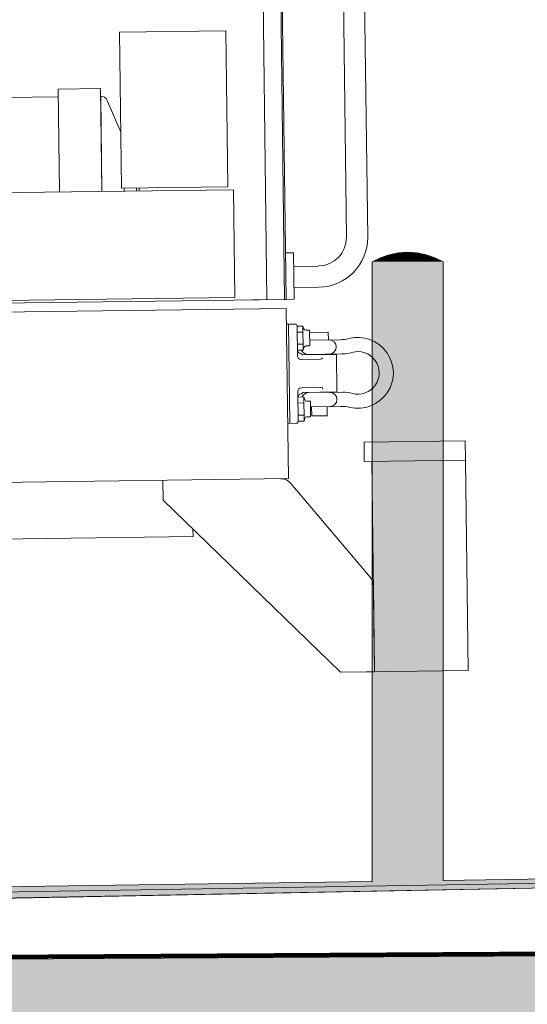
# Model space of a CAD drawing. Header units: metres. Extents: x -52 to 321, y -8 to 26.
# Tile 203 of 256: x 293.236 to 293.951, y -0.224 to 1.163. Entities that reach past the tile are written whole.
import ezdxf

# ---------------------------------------------------------------- set-up
doc = ezdxf.new("R2010")
doc.units = ezdxf.units.M
doc.header["$MEASUREMENT"] = 0
for name, color, linetype in [('60 Auffüllung gesamt', 7, 'Continuous'), ('60 Ausstattung außen', 7, 'Continuous'), ('60 Gelände 2D Übersicht', 7, 'Continuous'), ('90 Allgemein Beschriftung', 7, 'Continuous'), ('94 Genehmigungsplanung Bemaßung', 7, 'Continuous')]:
    doc.layers.add(name, color=color, linetype=linetype)
doc.styles.add('ERSTELLTER_STIL_2', font='arial.ttf')
doc.dimstyles.new('ERSTELLTER_STIL__3', dxfattribs={"dimtxt": 0.25, "dimasz": 0.19, "dimexe": 0.18, "dimexo": 0.1, "dimgap": 0, "dimtad": 1, "dimzin": 0, "dimdsep": 46, "dimtxsty": 'ERSTELLTER_STIL_2', "dimblk": 'ARROWHEAD_6', "dimblk1": 'ARROWHEAD_6', "dimblk2": 'ARROWHEAD_6', "dimcen": 0.09, "dimclrd": 7, "dimclre": 7, "dimclrt": 7, "dimazin": 0, "dimtfac": 1, "dimtdec": 4, "dimtmove": 0, "dimatfit": 3, "dimfxl": 1, "dimtolj": 1, "dimtzin": 0, "dimarcsym": 0})
doc.dimstyles.new('ERSTELLTER_STIL__4', dxfattribs={"dimtxt": 0.18, "dimasz": 0.3648, "dimexe": 0.18, "dimexo": 0.0625, "dimgap": 0, "dimtad": 0, "dimtih": 1, "dimtoh": 1, "dimdec": 4, "dimzin": 0, "dimdsep": 46, "dimcen": 0.09, "dimadec": 0, "dimazin": 0, "dimtfac": 1, "dimtdec": 4, "dimtmove": 0, "dimatfit": 3, "dimldrblk": 'ARROWHEAD_5', "dimfxl": 1, "dimtolj": 1, "dimtzin": 0, "dimarcsym": 0})

# ---------------------------------------------------------------- blocks, each defined once
blk = doc.blocks.new('*D56', base_point=(33626.1154, -0.0027))
at = {"layer": '94 Genehmigungsplanung Bemaßung', "color": 7, "linetype": 'Continuous', "lineweight": 13}
for p, q in [((294.5046, 2.8619), (294.5046, 3.0119)), ((294.6046, 2.7619), (294.4046, 2.9619)), ((294.6921, 2.8619), (294.3171, 2.8619)), ((294.5046, -0.0381), (294.5046, 2.8619)), ((294.4046, 0.0619), (294.6046, -0.1381)), ((294.6921, -0.0381), (294.3171, -0.0381)), ((294.5046, -0.1881), (294.5046, -0.0381))]:
    blk.add_line(p, q, dxfattribs=at)
at = {"layer": '94 Genehmigungsplanung Bemaßung', "color": 7, "lineweight": 13, "insert": (294.4546, 1.0783), "char_height": 0.25, "attachment_point": 7, "rotation": 90, "style": 'ERSTELLTER_STIL_2'}
blk.add_mtext('\\A1;{\\pql;\\fArial|b0|i0|c0|p0;\\W1.000000;2,90}', dxfattribs=at)
blk = doc.blocks.new('ARROWHEAD_6')
at = {"color": 0, "linetype": 'Continuous', "lineweight": 0}
for p, q in [((-0.5, -0.5), (0.5, 0.5)), ((0, 0), (-1, 0))]:
    blk.add_line(p, q, dxfattribs=at)
blk = doc.blocks.new('*D57', base_point=(33626.1154, -0.0027))
at = {"layer": '94 Genehmigungsplanung Bemaßung', "color": 7, "linetype": 'Continuous', "lineweight": 13}
for p, q in [((296.5131, 3.0852), (296.5131, 3.2352)), ((296.6131, 2.9852), (296.4131, 3.1852)), ((296.7006, 3.0852), (296.3256, 3.0852)), ((296.5131, -0.0381), (296.5131, 3.0852)), ((296.4131, 0.0619), (296.6131, -0.1381)), ((296.7006, -0.0381), (296.3256, -0.0381)), ((296.5131, -0.1881), (296.5131, -0.0381))]:
    blk.add_line(p, q, dxfattribs=at)
at = {"layer": '94 Genehmigungsplanung Bemaßung', "color": 7, "lineweight": 13, "insert": (296.523, 1.127), "char_height": 0.25, "attachment_point": 7, "rotation": 90, "style": 'ERSTELLTER_STIL_2'}
blk.add_mtext('\\A1;{\\pql;\\fArial|b0|i0|c0|p0;\\W1.000000;3,12\\fArial|b0|i0|c0|p0;\\W1.000000;\\A1{\\H.66x;\\S5^  ;}}', dxfattribs=at)
blk = doc.blocks.new('ARROWHEAD_5')
at = {"linetype": 'Continuous', "lineweight": 0}
blk.add_hatch(color=0, dxfattribs=at).paths.add_polyline_path([(-1, 0.2679), (0, 0), (-1, -0.2679)])
at = {"color": 0, "linetype": 'Continuous', "lineweight": 0}
blk.add_line((0, 0), (-1, 0), dxfattribs=at)

msp = doc.modelspace()

# ---------------------------------------------------------------- hatches: boundary and pattern name
at = {"layer": '60 Auffüllung gesamt', "linetype": 'Continuous', "lineweight": 0, "true_color": 0x000000}
for points in [[(292.5761, -0.0698), (296.9401, -0.0039), (296.9427, -0.0038), (293.7843, -0.0511), (293.7734, -0.0513), (293.765, -0.0514), (293.7571, -0.0515), (293.75, -0.0516), (292.5761, -0.0692)], [(292.5761, -0.0705), (292.5761, -0.0712), (296.9335, -0.004), (296.9371, -0.0039)], [(292.5761, -0.0705), (296.9371, -0.0039), (296.9401, -0.0039), (292.5761, -0.0698)], [(296.9335, -0.004), (292.5761, -0.0712), (292.5761, -0.0723), (296.9272, -0.0041)], [(292.5761, -0.0734), (296.9199, -0.0043), (296.9272, -0.0041), (292.5761, -0.0723)], [(292.5761, -0.0734), (292.5761, -0.0745), (296.9114, -0.0044), (296.9199, -0.0043)], [(292.5761, -0.0755), (296.9017, -0.0046), (296.9115, -0.0044), (292.5761, -0.0745)], [(296.9017, -0.0046), (292.5761, -0.0755), (292.5761, -0.0766), (296.8903, -0.0048)], [(292.5761, -0.0766), (292.5761, -0.0766), (296.8898, -0.0048), (294.5081, -0.0444)], [(292.5761, -0.0797), (296.8348, -0.0059), (296.89, -0.0048), (292.5761, -0.0766)], [(296.8348, -0.0059), (292.5761, -0.0797), (292.5761, -0.0805), (296.8131, -0.0063)], [(292.5761, -0.0812), (296.7882, -0.0068), (296.8129, -0.0063), (292.5761, -0.0805)], [(296.7883, -0.0068), (292.5761, -0.0812), (292.5761, -0.0818), (296.7598, -0.0073)], [(292.5761, -0.0824), (296.7272, -0.0079), (296.7599, -0.0073), (292.5761, -0.0818)], [(292.5761, -0.0829), (296.6901, -0.0086), (296.7261, -0.0079), (294.1223, -0.0546), (292.5761, -0.0824)], [(292.5761, -0.0829), (292.5761, -0.0833), (296.6493, -0.0094), (296.6891, -0.0086), (295.0892, -0.0375)], [(292.5761, -0.0833), (292.5761, -0.0837), (296.6059, -0.0102), (296.6484, -0.0094), (295.0892, -0.0377)], [(292.5761, -0.0837), (292.5761, -0.084), (296.5624, -0.011), (296.6051, -0.0102), (294.1223, -0.0555)], [(292.5761, -0.0842), (296.5228, -0.0118), (296.5619, -0.0111), (292.5761, -0.084)], [(296.5226, -0.0118), (292.5761, -0.0842), (292.5761, -0.0843), (296.5077, -0.0121)], [(292.5761, -0.0843), (292.5761, -0.0865), (296.5075, -0.0121)], [(293.7908, -0.051), (293.7834, -0.0511), (296.9427, -0.0038), (296.9446, -0.0038), (294.5081, -0.04), (293.8321, -0.05), (293.8321, -0.0502), (293.8313, -0.0502), (293.8291, -0.0503), (293.8254, -0.0504), (293.8204, -0.0505), (293.8142, -0.0506), (293.8071, -0.0507), (293.7992, -0.0509)], [(293.8321, -0.0495), (293.8321, -0.0497), (296.9469, -0.0038), (296.9476, -0.0038), (294.3759, -0.0415), (294.3742, -0.0415), (294.3671, -0.0417), (294.3592, -0.0418), (294.3508, -0.042), (294.3421, -0.0421), (294.3334, -0.0422), (294.325, -0.0424), (294.3171, -0.0425), (294.3099, -0.0426), (294.3038, -0.0427), (294.2982, -0.0427), (294.2951, -0.0427), (294.2929, -0.0428), (294.2922, -0.0427)], [(293.8321, -0.05), (295.0892, -0.0313), (296.9452, -0.0038), (296.9468, -0.0038), (293.8321, -0.0497)], [(292.5761, -0.0679), (292.5761, -0.0679), (293.7321, -0.051), (293.7321, -0.051)], [(292.5761, -0.0682), (293.7321, -0.0511), (293.7321, -0.051), (292.5761, -0.0679)], [(292.5761, -0.0682), (292.5761, -0.0687), (293.7321, -0.0515), (293.7321, -0.0511)], [(292.5761, -0.0692), (293.75, -0.0516), (293.7438, -0.0517), (293.7388, -0.0518), (293.7351, -0.0518), (293.7328, -0.0518), (293.7321, -0.0518), (293.7321, -0.0515), (292.5761, -0.0687)], [(293.8321, -0.0495), (293.8321, -0.0495), (294.2112, -0.0439), (294.2921, -0.0427)]]:
    msp.add_hatch(color=18, dxfattribs=at).paths.add_polyline_path(points)
at = {"layer": '60 Auffüllung gesamt', "linetype": 'Continuous', "lineweight": 18, "true_color": 0xffa8a8}
h = msp.add_hatch(dxfattribs=at)
h.set_pattern_fill('Boden__gewachsen_0002', color=21, style=0, pattern_type=2)
h.set_pattern_definition([(45, (33626.11544, -0.00275), (-0.2121320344, 0.2121320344), []), (45, (33626.0447, 0.06797), (-0.424264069, 0.424264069), []), (45, (33625.974, 0.1387), (-0.424264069, 0.424264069), []), (135, (33625.9033, 0.20939), (0.07071067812, 0.07071067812), [0.3, -0.3])])
h.paths.add_polyline_path([(306.9179, -0.072), (286.6743, -0.2027), (286.6743, -1.3281), (315.6978, -1.5396), (317.6986, -1.561), (317.6986, -1.5436), (315.6347, -0.2512), (315.2821, -0.016)])
at = {"layer": '60 Ausstattung außen', "linetype": 'Continuous', "lineweight": 0, "true_color": 0x000000}
for points in [[(293.7562, 0.832), (293.7566, 0.832), (293.7692, 0.8345), (293.769, 0.8345)], [(293.7566, 0.832), (293.7578, 0.832), (293.7698, 0.8345), (293.7692, 0.8345)], [(293.7578, 0.832), (293.7597, 0.832), (293.7708, 0.8345), (293.7698, 0.8345)], [(293.7597, 0.832), (293.7623, 0.832), (293.7721, 0.8345), (293.7708, 0.8345)], [(293.7623, 0.832), (293.7655, 0.832), (293.7737, 0.8345), (293.7721, 0.8345)], [(293.7655, 0.832), (293.7691, 0.832), (293.7756, 0.8345), (293.7737, 0.8345)], [(293.7692, 0.8345), (293.7821, 0.8354), (293.769, 0.8345)], [(293.7756, 0.8345), (293.7691, 0.832), (293.7732, 0.832), (293.7776, 0.8345)], [(293.7821, 0.8354), (293.7692, 0.8345), (293.7698, 0.8345)], [(293.7698, 0.8345), (293.7708, 0.8345), (293.7821, 0.8354)], [(293.7721, 0.8345), (293.7821, 0.8354), (293.7708, 0.8345)], [(293.7821, 0.8354), (293.7721, 0.8345), (293.7737, 0.8345)], [(293.7776, 0.8345), (293.7732, 0.832), (293.7776, 0.832), (293.7798, 0.8345)], [(293.7821, 0.8354), (293.7737, 0.8345), (293.7756, 0.8345)], [(293.7776, 0.8345), (293.7821, 0.8354), (293.7756, 0.8345)], [(293.7776, 0.8345), (293.7798, 0.8345), (293.7821, 0.8354)], [(293.7798, 0.8345), (293.7776, 0.832), (293.7821, 0.832), (293.7821, 0.8345)], [(293.7798, 0.8345), (293.7821, 0.8345), (293.7821, 0.8354)], [(293.7886, 0.8345), (293.7821, 0.8354), (293.7866, 0.8345)], [(293.7844, 0.8345), (293.7821, 0.8354), (293.7821, 0.8345)], [(293.7821, 0.8354), (293.7844, 0.8345), (293.7866, 0.8345)], [(293.7905, 0.8345), (293.7821, 0.8354), (293.7886, 0.8345)], [(293.7921, 0.8345), (293.7934, 0.8345), (293.7821, 0.8354)], [(293.7821, 0.8354), (293.7905, 0.8345), (293.7921, 0.8345)], [(293.7934, 0.8345), (293.7944, 0.8345), (293.7821, 0.8354)], [(293.7944, 0.8345), (293.7949, 0.8345), (293.7821, 0.8354)], [(293.7949, 0.8345), (293.7951, 0.8345), (293.7821, 0.8354)], [(293.7821, 0.832), (293.7866, 0.832), (293.7844, 0.8345), (293.7821, 0.8345)], [(293.7866, 0.8345), (293.7844, 0.8345), (293.7866, 0.832), (293.7909, 0.832)], [(293.7886, 0.8345), (293.7866, 0.8345), (293.7909, 0.832), (293.795, 0.832)], [(293.795, 0.832), (293.7987, 0.832), (293.7905, 0.8345), (293.7886, 0.8345)], [(293.7987, 0.832), (293.8019, 0.832), (293.7921, 0.8345), (293.7905, 0.8345)], [(293.7934, 0.8345), (293.7921, 0.8345), (293.8019, 0.832), (293.8045, 0.832)], [(293.7944, 0.8345), (293.7934, 0.8345), (293.8045, 0.832), (293.8064, 0.832)], [(293.7949, 0.8345), (293.7944, 0.8345), (293.8064, 0.832), (293.8076, 0.832)], [(293.7951, 0.8345), (293.7949, 0.8345), (293.8076, 0.832), (293.808, 0.832)], [(293.7321, 0.822), (293.7328, 0.822), (293.7444, 0.8278), (293.7438, 0.8278)], [(293.7321, 0.822), (293.7321, -0.0518), (293.7328, -0.0518), (293.7328, 0.822)], [(293.7444, 0.8278), (293.7328, 0.822), (293.7351, 0.822), (293.7461, 0.8278)], [(293.7351, 0.822), (293.7328, 0.822), (293.7328, -0.0518), (293.7351, -0.0518)], [(293.7351, 0.822), (293.7388, 0.822), (293.7489, 0.8278), (293.7461, 0.8278)], [(293.7351, 0.822), (293.7351, -0.0518), (293.7388, -0.0518), (293.7388, 0.822)], [(293.7489, 0.8278), (293.7388, 0.822), (293.7438, 0.822), (293.7528, 0.8278)], [(293.7438, 0.822), (293.7388, 0.822), (293.7388, -0.0518), (293.7438, -0.0517)], [(293.7438, 0.8278), (293.7444, 0.8278), (293.7566, 0.832), (293.7562, 0.832)], [(293.7528, 0.8278), (293.7438, 0.822), (293.7499, 0.822), (293.7575, 0.8278)], [(293.7438, 0.822), (293.7438, -0.0517), (293.7499, -0.0516), (293.7499, 0.822)], [(293.7444, 0.8278), (293.7461, 0.8278), (293.7578, 0.832), (293.7566, 0.832)], [(293.7461, 0.8278), (293.7489, 0.8278), (293.7597, 0.832), (293.7578, 0.832)], [(293.7597, 0.832), (293.7489, 0.8278), (293.7528, 0.8278), (293.7623, 0.832)], [(293.7499, 0.822), (293.7571, 0.822), (293.763, 0.8278), (293.7575, 0.8278)], [(293.7499, 0.822), (293.7499, -0.0516), (293.7571, -0.0515), (293.7571, 0.822)], [(293.7623, 0.832), (293.7528, 0.8278), (293.7575, 0.8278), (293.7655, 0.832)], [(293.7571, 0.822), (293.765, 0.822), (293.769, 0.8278), (293.763, 0.8278)], [(293.7571, 0.822), (293.7571, -0.0515), (293.765, -0.0514), (293.765, 0.822)], [(293.7575, 0.8278), (293.763, 0.8278), (293.7691, 0.832), (293.7655, 0.832)], [(293.763, 0.8278), (293.769, 0.8278), (293.7732, 0.832), (293.7691, 0.832)], [(293.765, 0.822), (293.7734, 0.822), (293.7754, 0.8278), (293.769, 0.8278)], [(293.765, 0.822), (293.765, -0.0514), (293.7734, -0.0513), (293.7734, 0.822)], [(293.7754, 0.8278), (293.7776, 0.832), (293.7732, 0.832), (293.769, 0.8278)], [(293.7754, 0.8278), (293.7734, 0.822), (293.7821, 0.822), (293.7821, 0.8278)], [(293.7734, -0.0513), (293.7821, -0.0512), (293.7821, 0.822), (293.7734, 0.822)], [(293.7776, 0.832), (293.7754, 0.8278), (293.7821, 0.8278), (293.7821, 0.832)], [(293.7887, 0.8278), (293.7866, 0.832), (293.7821, 0.832), (293.7821, 0.8278)], [(293.7821, 0.822), (293.7908, 0.822), (293.7887, 0.8278), (293.7821, 0.8278)], [(293.7908, 0.822), (293.7821, 0.822), (293.7821, -0.0512), (293.7908, -0.051)], [(293.7866, 0.832), (293.7887, 0.8278), (293.7952, 0.8278), (293.7909, 0.832)], [(293.7908, 0.822), (293.7992, 0.822), (293.7952, 0.8278), (293.7887, 0.8278)], [(293.7908, 0.822), (293.7908, -0.051), (293.7992, -0.0509), (293.7992, 0.822)], [(293.7909, 0.832), (293.7952, 0.8278), (293.8012, 0.8278), (293.795, 0.832)], [(293.7987, 0.832), (293.795, 0.832), (293.8012, 0.8278), (293.8067, 0.8278)], [(293.7952, 0.8278), (293.7992, 0.822), (293.8071, 0.822), (293.8012, 0.8278)], [(293.7987, 0.832), (293.8067, 0.8278), (293.8114, 0.8278), (293.8019, 0.832)], [(293.8071, 0.822), (293.7992, 0.822), (293.7992, -0.0509), (293.8071, -0.0507)], [(293.8071, 0.822), (293.8142, 0.822), (293.8067, 0.8278), (293.8012, 0.8278)], [(293.8045, 0.832), (293.8019, 0.832), (293.8114, 0.8278), (293.8152, 0.8278)], [(293.8181, 0.8278), (293.8064, 0.832), (293.8045, 0.832), (293.8152, 0.8278)], [(293.8181, 0.8278), (293.8198, 0.8278), (293.8076, 0.832), (293.8064, 0.832)], [(293.8067, 0.8278), (293.8142, 0.822), (293.8204, 0.822), (293.8114, 0.8278)], [(293.8142, 0.822), (293.8071, 0.822), (293.8071, -0.0507), (293.8142, -0.0506)], [(293.8204, 0.8278), (293.808, 0.832), (293.8076, 0.832), (293.8198, 0.8278)], [(293.8152, 0.8278), (293.8114, 0.8278), (293.8204, 0.822), (293.8254, 0.822)], [(293.8142, 0.822), (293.8142, -0.0506), (293.8204, -0.0505), (293.8204, 0.822)], [(293.8152, 0.8278), (293.8254, 0.822), (293.8291, 0.822), (293.8181, 0.8278)], [(293.8291, 0.822), (293.8313, 0.822), (293.8198, 0.8278), (293.8181, 0.8278)], [(293.8313, 0.822), (293.8321, 0.822), (293.8204, 0.8278), (293.8198, 0.8278)], [(293.8254, 0.822), (293.8204, 0.822), (293.8204, -0.0505), (293.8254, -0.0504)], [(293.8254, -0.0504), (293.8291, -0.0503), (293.8291, 0.822), (293.8254, 0.822)], [(293.8313, 0.822), (293.8291, 0.822), (293.8291, -0.0503), (293.8313, -0.0502)], [(293.8321, 0.822), (293.8313, 0.822), (293.8313, -0.0502), (293.8321, -0.0502)]]:
    msp.add_hatch(color=18, dxfattribs=at).paths.add_polyline_path(points)

# ---------------------------------------------------------------- linework, layer by layer
at = {"color": 7, "linetype": 'Continuous', "lineweight": 13}
for p, q in [((293.5905, 2.19), (293.6088, 0.7691)), ((293.5925, 2.19), (293.6108, 0.7691)), ((293.5667, 2.1009), (293.5838, 0.7687)), ((293.6798, 2.1048), (293.6959, 0.8565)), ((293.7097, 2.1055), (293.7258, 0.8565)), ((293.3497, 1.0554), (293.3514, 0.9213)), ((293.383, 0.926), (293.383, 0.9217)), ((293.4, 0.9262), (293.4, 0.9219)), ((293.404, 0.9219), (293.4039, 0.9262)), ((293.6215, 0.8347), (293.6099, 0.8345)), ((293.6215, 0.8347), (293.6223, 0.7692)), ((293.6217, 0.8156), (293.6564, 0.816)), ((293.6221, 0.7857), (293.6568, 0.7861)), ((292.4797, 0.7546), (293.6108, 0.7691)), ((293.5629, 0.7685), (293.6078, 0.769)), ((293.6223, 0.7692), (293.6108, 0.7691)), ((293.611, 0.7561), (292.5655, 0.7427)), ((293.611, 0.7561), (293.614, 0.5165)), ((293.6112, 0.7341), (293.6232, 0.7343)), ((293.616, 0.5944), (293.6142, 0.7342)), ((293.6263, 0.7313), (293.6346, 0.7314)), ((293.6268, 0.6894), (293.6263, 0.7313)), ((293.6264, 0.7228), (293.6347, 0.723)), ((293.6357, 0.7277), (293.6346, 0.7314)), ((293.6346, 0.7314), (293.6351, 0.6975)), ((293.6386, 0.7255), (293.6438, 0.7256)), ((293.6438, 0.7256), (293.6441, 0.7036)), ((293.6438, 0.7226), (293.6703, 0.7229)), ((293.6704, 0.7119), (293.6703, 0.7229)), ((293.644, 0.7116), (293.6871, 0.7121)), ((293.6266, 0.7059), (293.635, 0.706)), ((293.6267, 0.6974), (293.6351, 0.6975)), ((293.636, 0.7013), (293.6351, 0.6975)), ((293.6389, 0.7035), (293.6441, 0.7036)), ((293.6317, 0.693), (293.6338, 0.691)), ((293.6318, 0.6845), (293.6593, 0.6848)), ((293.6338, 0.691), (293.6817, 0.6916)), ((293.6417, 0.6916), (293.69, 0.6922)), ((293.6824, 0.6387), (293.6817, 0.6916)), ((293.628, 0.5975), (293.6274, 0.6395)), ((293.6324, 0.6445), (293.6598, 0.6449)), ((293.6325, 0.636), (293.6344, 0.6381)), ((293.6344, 0.6381), (293.6824, 0.6387)), ((293.6424, 0.6377), (293.6907, 0.6383)), ((293.6275, 0.6315), (293.6359, 0.6316)), ((293.6359, 0.6316), (293.6364, 0.5976)), ((293.637, 0.6278), (293.6359, 0.6316)), ((293.6399, 0.6256), (293.6451, 0.6257)), ((293.6451, 0.6257), (293.6454, 0.6037)), ((293.6276, 0.623), (293.636, 0.6231)), ((293.6452, 0.6177), (293.6883, 0.6183)), ((293.6469, 0.6048), (293.6467, 0.6177)), ((293.6688, 0.605), (293.6687, 0.618)), ((293.6279, 0.606), (293.6362, 0.6061)), ((293.628, 0.5975), (293.6364, 0.5976)), ((293.6373, 0.6014), (293.6364, 0.5976)), ((293.6402, 0.6037), (293.6454, 0.6037)), ((293.6469, 0.6048), (293.6688, 0.605)), ((293.613, 0.5943), (293.625, 0.5945)), ((293.863, 0.5696), (293.7206, 0.5678)), ((293.8634, 0.5427), (293.863, 0.5696)), ((293.7206, 0.5678), (293.721, 0.5409)), ((293.7206, 0.5678), (293.721, 0.5409)), ((293.721, 0.5409), (293.8634, 0.5427)), ((293.7354, 0.2444), (293.7316, 0.541)), ((293.8672, 0.2461), (293.8634, 0.5427)), ((293.1962, 0.5111), (293.614, 0.5165)), ((293.4373, 0.5142), (293.4376, 0.4862)), ((293.6175, 0.5099), (293.7291, 0.3776)), ((293.4376, 0.4862), (293.6874, 0.2438)), ((293.4796, 0.4455), (293.4798, 0.4348)), ((293.4798, 0.4348), (293.0873, 0.4298)), ((293.7338, 0.365), (293.7354, 0.2444)), ((293.7339, 0.3594), (293.7346, 0.3063)), ((293.7353, 0.2531), (293.7346, 0.3063)), ((293.6874, 0.2438), (293.8672, 0.2461)), ((293.6874, 0.2438), (293.7354, 0.2444))]:
    msp.add_line(p, q, dxfattribs=at)
for points in [[(293.5289, 0.9278), (293.3791, 0.9259), (293.3763, 1.1456), (293.526, 1.1475)], [(292.7764, 0.9139), (293.5368, 0.9236), (293.5388, 0.7717), (292.7784, 0.7619)]]:
    msp.add_lwpolyline(points, close=True, dxfattribs=at)
for points in [[(293.2898, 1.0546), (292.8138, 1.0485)], [(293.3514, 0.9213), (293.3495, 1.0661), (293.2896, 1.0653), (293.2915, 0.9205)]]:
    msp.add_lwpolyline(points, dxfattribs=at)
msp.add_lwpolyline([(293.378, 1.0057, -0.034066), (293.3768, 1.0081), (293.359, 1.0493, 0.302776), (293.3497, 1.0554), (293.3497, 1.0554)], format="xyb", dxfattribs=at)
for centre, radius, start, end in [((293.6559, 0.856), 0.0399, 270.7355, 0.7355), ((293.6557, 0.8562), 0.0701, 270.9358, 0.252), ((293.6233, 0.7313), 0.003, 0.7355, 90.7355), ((293.6386, 0.7285), 0.003, 195.7355, 270.7355), ((293.6716, 0.702), 0.00999, 270.7355, 90.7355), ((293.6865, 0.7621), 0.0499, 270.7355, 284.8054), ((293.712, 0.6655), 0.0499, 256.6657, 104.8054), ((293.6317, 0.6979), 0.00499, 180.7355, 270.7355), ((293.6416, 0.7016), 0.00999, 204.3137, 270.7355), ((293.6389, 0.7005), 0.003, 90.7355, 165.7355), ((293.6893, 0.7421), 0.0499, 270.7355, 286.4761), ((293.712, 0.6655), 0.03, 254.995, 106.4761), ((293.6318, 0.6895), 0.00499, 180.7355, 270.7355), ((293.6593, 0.6878), 0.003, 270.7355, 339.3732), ((293.6324, 0.6395), 0.00499, 90.7355, 180.7355), ((293.6599, 0.6419), 0.003, 26.4112, 90.7355), ((293.6913, 0.5884), 0.0499, 74.995, 90.7355), ((293.6325, 0.631), 0.00499, 90.7355, 180.7355), ((293.6426, 0.6277), 0.00999, 90.7355, 157.1574), ((293.6399, 0.6286), 0.003, 195.7355, 270.7355), ((293.6725, 0.6281), 0.00999, 270.7355, 90.7355), ((293.689, 0.5684), 0.0499, 76.6657, 90.7355), ((293.625, 0.5975), 0.003, 270.7355, 0.7355), ((293.6402, 0.6007), 0.003, 90.7355, 165.7355), ((293.6038, 0.4983), 0.018, 40.1529, 90.7355), ((293.7139, 0.3648), 0.02, 0.7355, 40.1529)]:
    msp.add_arc(centre, radius, start, end, dxfattribs=at)
at = {"layer": '60 Auffüllung gesamt', "color": 8, "linetype": 'Continuous', "lineweight": 18}
for p, q in [((286.4793, -0.2027), (297.0007, -0.0027)), ((292.5761, -0.0865), (297.0007, -0.0027)), ((292.5761, -0.0766), (296.89, -0.0048)), ((292.5761, -0.0679), (293.7321, -0.051)), ((293.8321, -0.0495), (294.2921, -0.0427))]:
    msp.add_line(p, q, dxfattribs=at)
at = {"layer": '60 Auffüllung gesamt', "color": 7, "linetype": 'Continuous', "lineweight": 18, "flags": 128}
msp.add_lwpolyline([(315.2821, -0.016), (306.9179, -0.072), (286.6743, -0.2027)], dxfattribs=at)
at = {"layer": '60 Ausstattung außen', "color": 7, "linetype": 'Continuous', "lineweight": 13}
for p, q in [((293.7562, 0.832), (293.769, 0.8345)), ((293.769, 0.8345), (293.7821, 0.8354)), ((293.7951, 0.8345), (293.7821, 0.8354)), ((293.808, 0.832), (293.7951, 0.8345)), ((293.7321, 0.822), (293.7438, 0.8278)), ((293.7321, -0.0518), (293.7321, 0.822)), ((293.7438, 0.8278), (293.7562, 0.832)), ((293.8204, 0.8278), (293.808, 0.832)), ((293.8321, 0.822), (293.8204, 0.8278)), ((293.8321, -0.0502), (293.8321, 0.822))]:
    msp.add_line(p, q, dxfattribs=at)
at = {"layer": '60 Gelände 2D Übersicht', "color": 7, "linetype": 'Continuous', "lineweight": 100}
msp.add_line((297.0136, -0.1357), (286.4864, -0.1945), dxfattribs=at)

# ---------------------------------------------------------------- dimensions: what is measured, and where the dimension line sits
at = {"layer": '94 Genehmigungsplanung Bemaßung', "color": 7, "linetype": 'Continuous', "lineweight": 13}
for base, p1, p2, picture, middle in [((296.5131, 3.0852), (292.5656, -0.0381), (297.0161, 3.0852), '*D57', (296.3381, 1.7872)), ((294.5046, 2.8619), (292.5297, -0.0381), (292.5656, 2.8619), '*D56', (294.3296, 1.4019))]:
    dim = msp.add_linear_dim(base=base, p1=p1, p2=p2, angle=90, dimstyle='ERSTELLTER_STIL__3', dxfattribs=at)
    dim.commit()
    dim.dimension.update_dxf_attribs({"geometry": picture, "text_midpoint": middle, "dimtype": 160, "text_rotation": 90})

# ---------------------------------------------------------------- leaders
at = {"layer": '90 Allgemein Beschriftung', "color": 7, "linetype": 'Continuous', "lineweight": 13, "annotation_type": 0, "has_hookline": 1, "hookline_direction": 0, "text_width": 1.9636}
msp.add_leader([(292.5128, -0.1207), (292.5128, -0.8484), (293.5128, -0.8386)], dimstyle='ERSTELLTER_STIL__4', dxfattribs=at)

doc.saveas('drawing.dxf')
